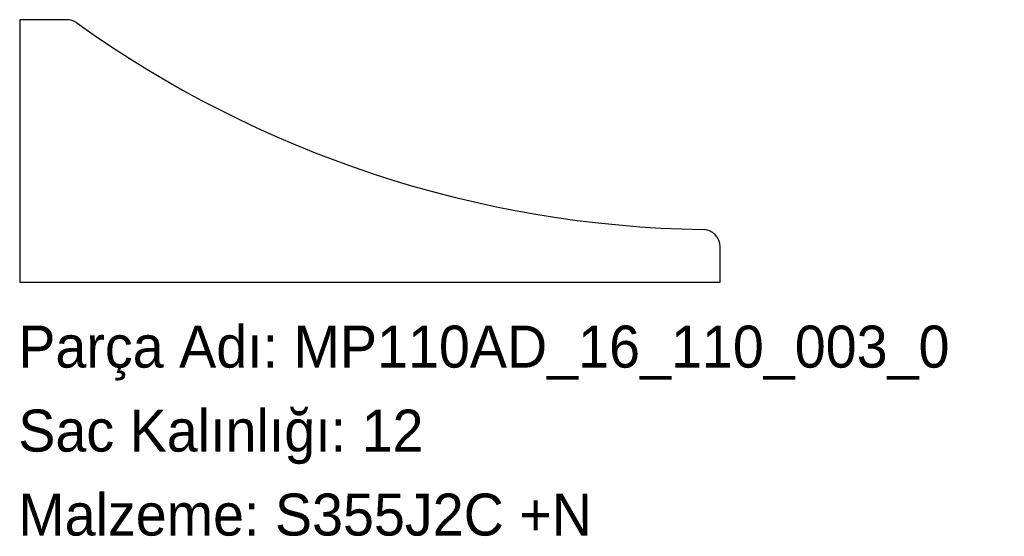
# Model space of a CAD drawing. Header units: millimetres. Extents: x 0 to 282, y -72 to 75.
import ezdxf

# ---------------------------------------------------------------- set-up
doc = ezdxf.new("R2010")
doc.units = ezdxf.units.MM
doc.linetypes.add('SLD-Katı', pattern=[0])
doc.linetypes.add('SLD-Sürekli', pattern=[0])
doc.layers.add('METIN', color=96, linetype='SLD-Katı')
doc.styles.add('SLDTEXTSTYLE0', font='ARIAL.TTF', dxfattribs={"width": 0.948, "bigfont": 'bigfont'})
doc.styles.add('SLDTEXTSTYLE1', font='ARIAL.TTF', dxfattribs={"width": 0.948})

msp = doc.modelspace()

# ---------------------------------------------------------------- linework, layer by layer
at = {"color": 7, "linetype": 'SLD-Sürekli', "lineweight": 25}
for p, q in [((13.79, 75.4), (0.4, 75.4)), ((0.4, 75.4), (0.4, 0.4)), ((200.4, 0.4), (200.4, 10.44)), ((0.4, 0.4), (200.4, 0.4))]:
    msp.add_line(p, q, dxfattribs=at)
for centre, radius, start, end in [((13.79, 70.4), 5, 54.3529, 90), ((200.4, 330.61), 315.21, 234.3529, 269.1053), ((195.4, 10.44), 5, 0, 89.1053)]:
    msp.add_arc(centre, radius, start, end, dxfattribs=at)

# ---------------------------------------------------------------- texts
at = {"layer": 'METIN', "char_height": 12, "attachment_point": 1}
for s, insert, style in [('Parça Adı: MP110AD_16_110_003_0', (0, -12.03), 'SLDTEXTSTYLE0'), ('Sac Kalınlığı: 12', (0, -36.03), 'SLDTEXTSTYLE0'), ('Malzeme: S355J2C +N', (0, -60.03), 'SLDTEXTSTYLE1')]:
    msp.add_mtext(s, dxfattribs=dict(at, insert=insert, style=style))

doc.saveas('drawing.dxf')
